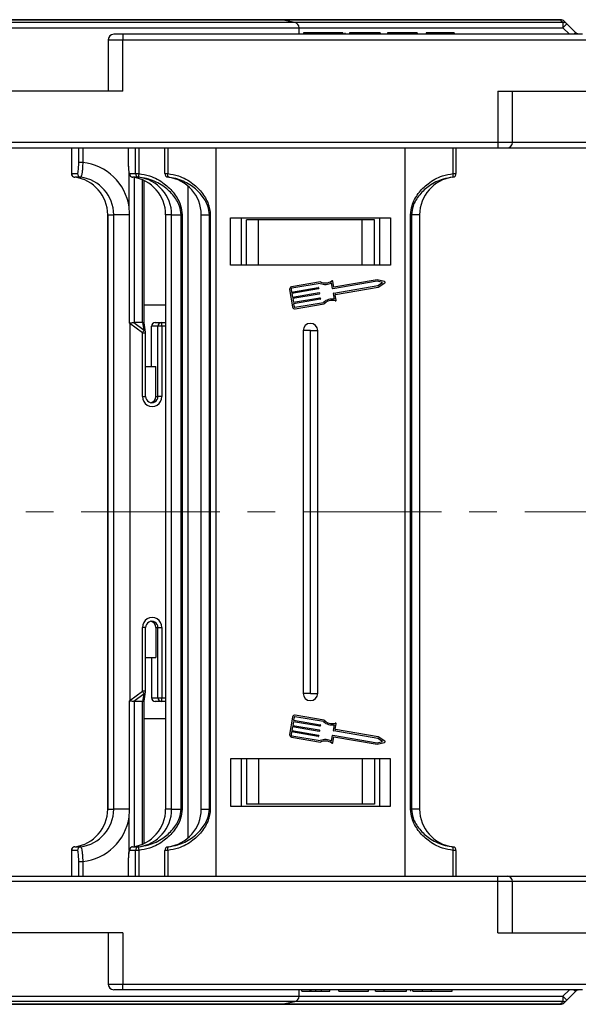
# Model space of a CAD drawing. Header units: millimetres. Extents: x -1190 to 891, y -97 to 1361.
# Tile 10 of 51: x -279 to -202, y 293 to 428. Entities that reach past the tile are written whole.
import ezdxf

# ---------------------------------------------------------------- set-up
doc = ezdxf.new("R2010")
doc.units = ezdxf.units.MM
doc.linetypes.add('CENTERX2', pattern=[20.32, 12.7, -2.54, 2.54, -2.54])

msp = doc.modelspace()

# ---------------------------------------------------------------- linework, layer by layer
at = {"color": 8, "linetype": 'Continuous', "lineweight": 25}
for p, q in [((-241.137, 427.464), (-308.014, 427.464)), ((-306.648, 427.829), (-242.962, 427.829)), ((-242.962, 427.829), (-204.648, 427.829)), ((-204.282, 427.464), (-241.137, 427.464)), ((-308.34, 426.729), (-240.534, 426.729)), ((-240.534, 426.729), (-204.309, 426.729)), ((-266.771, 425.094), (-264.771, 425.094)), ((-211.215, 410.994), (-213.215, 410.994)), ((-193.493, 410.994), (-211.215, 410.994)), ((-271.841, 406.708), (-271.838, 406.708)), ((-263.903, 402.102), (-263.903, 406.681)), ((-263.217, 406.178), (-263.217, 386.244)), ((-262.051, 386.244), (-262.051, 405.838)), ((-258.905, 385.744), (-259.403, 385.744)), ((-262.087, 384.867), (-261.642, 384.867)), ((-262.087, 376.094), (-261.642, 376.094)), ((-261.642, 344.394), (-262.087, 344.394)), ((-261.642, 335.621), (-262.087, 335.621)), ((-263.217, 334.244), (-263.217, 314.31)), ((-262.051, 314.65), (-262.051, 334.244)), ((-259.403, 334.744), (-258.905, 334.744)), ((-263.903, 313.818), (-263.903, 318.386)), ((-271.838, 313.78), (-271.841, 313.78)), ((-211.215, 309.494), (-213.215, 309.494)), ((-193.493, 309.494), (-211.215, 309.494)), ((-266.771, 295.394), (-264.771, 295.394)), ((-308.34, 293.759), (-240.534, 293.759)), ((-240.534, 293.759), (-204.309, 293.759)), ((-241.137, 293.023), (-308.014, 293.023)), ((-306.648, 292.658), (-242.962, 292.658)), ((-242.962, 292.658), (-204.648, 292.658)), ((-204.282, 293.023), (-241.137, 293.023))]:
    msp.add_line(p, q, dxfattribs=at)
at = {"color": 7, "linetype": 'Continuous', "lineweight": 25}
for p, q in [((-243.109, 427.844), (-306.569, 427.844)), ((-204.64, 427.844), (-243.109, 427.844)), ((-241.137, 427.464), (-242.962, 427.829)), ((-202.549, 426.064), (-203.745, 427.259)), ((-240.534, 425.844), (-240.534, 426.729)), ((-239.954, 426.044), (-239.954, 425.844)), ((-237.099, 426.044), (-237.099, 425.844)), ((-235.835, 426.044), (-235.835, 425.844)), ((-234.53, 426.044), (-234.53, 425.844)), ((-234.261, 426.044), (-234.261, 425.844)), ((-233.646, 426.044), (-233.646, 425.844)), ((-230.569, 426.044), (-233.646, 426.044)), ((-230.569, 426.044), (-230.569, 425.844)), ((-229.415, 426.044), (-230.569, 426.044)), ((-229.415, 426.044), (-229.415, 425.844)), ((-228.415, 426.044), (-228.415, 425.844)), ((-224.338, 426.044), (-228.415, 426.044)), ((-224.338, 426.044), (-224.338, 425.844)), ((-223.108, 426.044), (-223.108, 425.844)), ((-221.954, 426.044), (-223.108, 426.044)), ((-221.954, 426.044), (-221.954, 425.844)), ((-221.189, 426.044), (-221.189, 425.844)), ((-220.572, 426.044), (-220.572, 425.844)), ((-220.415, 426.044), (-220.415, 425.844)), ((-219.261, 426.044), (-220.415, 426.044)), ((-219.261, 426.044), (-219.261, 425.844)), ((-204.309, 426.729), (-203.409, 425.844)), ((-266.771, 425.094), (-266.771, 418.044)), ((-264.771, 425.844), (-266.021, 425.844)), ((-264.771, 425.844), (-264.771, 425.094)), ((-201.582, 425.844), (-264.771, 425.844)), ((-264.771, 425.094), (-193.804, 425.094)), ((-264.771, 418.044), (-264.771, 425.094)), ((-264.771, 418.044), (-284.493, 418.044)), ((-213.215, 418.044), (-213.215, 410.994)), ((-213.215, 418.044), (-193.493, 418.044)), ((-211.215, 410.994), (-211.215, 418.044)), ((-213.215, 410.994), (-284.493, 410.994)), ((-284.493, 410.244), (-213.215, 410.244)), ((-271.841, 410.244), (-271.841, 406.708)), ((-271.838, 410.244), (-271.838, 406.708)), ((-270.839, 408.214), (-270.839, 410.244)), ((-270.287, 410.244), (-270.287, 408.214)), ((-264.031, 410.244), (-264.031, 408.214)), ((-264.028, 410.244), (-264.028, 408.214)), ((-263.028, 406.708), (-263.028, 410.244)), ((-262.582, 410.244), (-262.582, 406.708)), ((-258.993, 406.708), (-258.993, 410.244)), ((-258.598, 410.244), (-258.598, 406.708)), ((-251.993, 410.244), (-251.993, 360.244)), ((-225.993, 360.244), (-225.993, 410.244)), ((-219.388, 406.708), (-219.388, 410.244)), ((-218.993, 410.244), (-218.993, 406.708)), ((-213.215, 410.994), (-213.215, 410.244)), ((-213.215, 410.244), (-211.965, 410.244)), ((-211.965, 410.244), (-193.493, 410.244)), ((-270.287, 408.214), (-270.839, 408.214)), ((-264.028, 408.214), (-264.031, 408.214)), ((-271.838, 406.708), (-271.827, 406.705)), ((-271.827, 406.705), (-271.004, 406.705)), ((-271.585, 406.272), (-271.594, 406.276)), ((-270.568, 406.208), (-271.391, 406.208)), ((-263.863, 406.705), (-263.039, 406.705)), ((-262.603, 406.208), (-263.427, 406.208)), ((-263.039, 406.705), (-263.028, 406.708)), ((-263.028, 406.708), (-262.582, 406.708)), ((-262.589, 406.212), (-262.603, 406.208)), ((-261.847, 386.192), (-261.847, 405.746)), ((-258.993, 406.708), (-258.598, 406.708)), ((-258.554, 406.212), (-258.554, 406.208)), ((-219.432, 406.208), (-219.432, 406.212)), ((-219.388, 406.708), (-218.993, 406.708)), ((-255.862, 405.04), (-255.862, 360.244)), ((-266.87, 401.048), (-266.87, 360.244)), ((-266.858, 401.048), (-266.87, 401.048)), ((-266.858, 401.048), (-266.034, 401.048)), ((-266.858, 401.048), (-266.858, 360.244)), ((-263.871, 401.048), (-266.034, 401.048)), ((-266.034, 360.244), (-266.034, 401.048)), ((-263.871, 386.161), (-263.871, 401.048)), ((-258.905, 401.048), (-258.905, 360.244)), ((-258.905, 401.048), (-258.893, 401.048)), ((-258.069, 401.048), (-258.893, 401.048)), ((-258.893, 401.048), (-258.893, 360.244)), ((-258.069, 401.048), (-256.757, 401.048)), ((-258.069, 360.244), (-258.069, 401.048)), ((-256.639, 401.048), (-256.757, 401.048)), ((-256.757, 360.244), (-256.757, 401.048)), ((-256.639, 401.048), (-256.639, 360.244)), ((-253.993, 401.048), (-252.872, 401.048)), ((-253.993, 360.244), (-253.993, 401.048)), ((-252.872, 401.048), (-252.757, 401.048)), ((-252.872, 360.244), (-252.872, 401.048)), ((-252.757, 401.048), (-252.757, 360.244)), ((-249.993, 400.644), (-227.993, 400.644)), ((-249.993, 394.144), (-249.993, 400.644)), ((-248.493, 400.644), (-248.493, 394.144)), ((-248.493, 400.644), (-248.493, 394.144)), ((-247.793, 394.144), (-247.793, 400.344)), ((-246.112, 400.344), (-247.793, 400.344)), ((-246.112, 394.144), (-246.112, 400.344)), ((-231.874, 400.344), (-246.112, 400.344)), ((-231.874, 394.144), (-231.874, 400.344)), ((-230.193, 400.344), (-231.874, 400.344)), ((-230.193, 394.144), (-230.193, 400.344)), ((-229.493, 400.644), (-229.493, 394.144)), ((-227.993, 400.644), (-227.993, 394.144)), ((-225.229, 360.244), (-225.229, 401.048)), ((-225.229, 401.048), (-225.114, 401.048)), ((-223.993, 401.048), (-225.114, 401.048)), ((-225.114, 401.048), (-225.114, 360.244)), ((-223.993, 401.048), (-223.993, 360.244)), ((-227.993, 394.144), (-249.993, 394.144)), ((-229.833, 392.143), (-235.779, 391.128)), ((-228.798, 391.898), (-229.833, 392.143)), ((-241.847, 390.815), (-241.435, 388.403)), ((-241.646, 390.849), (-241.578, 390.447)), ((-237.612, 391.849), (-241.597, 391.168)), ((-241.578, 390.447), (-237.935, 391.07)), ((-237.64, 391.637), (-241.563, 390.967)), ((-237.9, 390.869), (-241.543, 390.246)), ((-237.876, 391.028), (-237.859, 390.928)), ((-235.954, 390.943), (-236.086, 391.72)), ((-235.779, 391.128), (-235.911, 391.905)), ((-229.84, 391.935), (-235.895, 390.901)), ((-235.792, 390.298), (-229.737, 391.332)), ((-235.557, 390.131), (-229.662, 391.138)), ((-229.079, 391.755), (-229.84, 391.935)), ((-229.737, 391.332), (-229.079, 391.755)), ((-229.662, 391.138), (-228.767, 391.713)), ((-241.543, 390.246), (-241.458, 389.744)), ((-241.458, 389.744), (-237.815, 390.366)), ((-237.78, 390.165), (-241.423, 389.543)), ((-241.423, 389.543), (-241.337, 389.04)), ((-241.337, 389.04), (-237.694, 389.663)), ((-237.66, 389.462), (-241.303, 388.839)), ((-237.756, 390.324), (-237.738, 390.224)), ((-237.636, 389.621), (-237.618, 389.52)), ((-235.701, 389.462), (-235.834, 390.239)), ((-235.474, 389.345), (-235.598, 390.072)), ((-258.905, 388.644), (-261.847, 388.644)), ((-241.303, 388.839), (-241.234, 388.437)), ((-241.117, 388.354), (-237.194, 389.024)), ((-241.082, 388.153), (-237.097, 388.834)), ((-263.826, 386.136), (-263.826, 360.244)), ((-262.087, 384.867), (-263.826, 386.136)), ((-263.267, 386.247), (-261.86, 385.22)), ((-262.051, 386.244), (-263.217, 386.244)), ((-261.86, 385.22), (-262.024, 386.245)), ((-261.648, 384.946), (-261.848, 386.197)), ((-260.834, 380.244), (-260.834, 385.744)), ((-259.955, 385.744), (-260.834, 385.744)), ((-260.337, 386.244), (-259.458, 386.244)), ((-259.955, 376.094), (-259.955, 385.744)), ((-259.403, 385.744), (-259.955, 385.744)), ((-259.458, 386.244), (-258.905, 386.244)), ((-259.403, 385.744), (-259.403, 376.094)), ((-262.087, 376.094), (-262.087, 384.867)), ((-261.642, 376.094), (-261.642, 384.867)), ((-239.993, 385.144), (-239.993, 360.244)), ((-238.993, 385.144), (-239.993, 385.144)), ((-238.993, 385.144), (-237.993, 385.144)), ((-238.993, 360.244), (-238.993, 385.144)), ((-237.993, 360.244), (-237.993, 385.144)), ((-261.642, 380.244), (-260.23, 380.244)), ((-260.23, 376.094), (-260.23, 380.244)), ((-260.23, 376.094), (-259.955, 376.094)), ((-259.403, 376.094), (-259.955, 376.094)), ((-266.87, 360.244), (-266.87, 319.44)), ((-266.858, 360.244), (-266.858, 319.44)), ((-266.034, 319.44), (-266.034, 360.244)), ((-263.826, 360.244), (-263.826, 334.351)), ((-258.905, 360.244), (-258.905, 319.44)), ((-258.893, 360.244), (-258.893, 319.44)), ((-258.069, 319.44), (-258.069, 360.244)), ((-256.757, 319.44), (-256.757, 360.244)), ((-256.639, 360.244), (-256.639, 319.44)), ((-255.862, 360.244), (-255.862, 315.447)), ((-253.993, 319.44), (-253.993, 360.244)), ((-252.872, 319.44), (-252.872, 360.244)), ((-252.757, 360.244), (-252.757, 319.44)), ((-251.993, 360.244), (-251.993, 310.244)), ((-239.993, 360.244), (-239.993, 335.344)), ((-238.993, 335.344), (-238.993, 360.244)), ((-237.993, 335.344), (-237.993, 360.244)), ((-225.993, 310.244), (-225.993, 360.244)), ((-225.229, 319.44), (-225.229, 360.244)), ((-225.114, 360.244), (-225.114, 319.44)), ((-223.993, 360.244), (-223.993, 319.44)), ((-262.087, 335.621), (-262.087, 344.394)), ((-261.642, 335.621), (-261.642, 344.394)), ((-260.23, 344.394), (-259.955, 344.394)), ((-260.23, 344.394), (-260.23, 340.244)), ((-259.955, 344.394), (-259.403, 344.394)), ((-259.955, 334.744), (-259.955, 344.394)), ((-259.403, 344.394), (-259.403, 334.744)), ((-261.642, 340.244), (-260.23, 340.244)), ((-260.834, 340.244), (-260.834, 334.744)), ((-263.826, 334.351), (-262.087, 335.621)), ((-261.848, 334.291), (-261.648, 335.542)), ((-238.993, 335.344), (-239.993, 335.344)), ((-238.993, 335.344), (-237.993, 335.344)), ((-263.871, 319.44), (-263.871, 334.326)), ((-261.86, 335.267), (-263.267, 334.241)), ((-262.051, 334.244), (-263.217, 334.244)), ((-262.024, 334.243), (-261.86, 335.267)), ((-261.847, 314.741), (-261.847, 334.295)), ((-260.834, 334.744), (-259.955, 334.744)), ((-259.458, 334.244), (-260.337, 334.244)), ((-259.955, 334.744), (-259.403, 334.744)), ((-258.905, 334.244), (-259.458, 334.244)), ((-258.905, 331.844), (-261.847, 331.844)), ((-241.435, 332.085), (-241.847, 329.673)), ((-241.337, 331.447), (-241.423, 330.945)), ((-237.694, 330.825), (-241.337, 331.447)), ((-241.234, 332.05), (-241.303, 331.648)), ((-241.303, 331.648), (-237.66, 331.026)), ((-237.194, 331.464), (-241.117, 332.134)), ((-237.097, 331.654), (-241.082, 332.335)), ((-241.578, 330.04), (-241.646, 329.638)), ((-237.935, 329.418), (-241.578, 330.04)), ((-241.458, 330.744), (-241.543, 330.241)), ((-241.543, 330.241), (-237.9, 329.619)), ((-237.815, 330.122), (-241.458, 330.744)), ((-241.423, 330.945), (-237.78, 330.323)), ((-237.738, 330.264), (-237.756, 330.163)), ((-237.618, 330.967), (-237.636, 330.867)), ((-235.834, 330.249), (-235.701, 331.026)), ((-229.737, 329.156), (-235.792, 330.19)), ((-235.598, 330.415), (-235.474, 331.143)), ((-229.662, 329.35), (-235.557, 330.357)), ((-241.597, 329.32), (-237.612, 328.639)), ((-241.563, 329.521), (-237.64, 328.851)), ((-237.859, 329.56), (-237.876, 329.46)), ((-236.086, 328.768), (-235.954, 329.545)), ((-235.911, 328.583), (-235.779, 329.36)), ((-235.895, 329.587), (-229.84, 328.553)), ((-235.779, 329.36), (-229.833, 328.345)), ((-229.84, 328.553), (-229.079, 328.733)), ((-229.833, 328.345), (-228.798, 328.59)), ((-229.079, 328.733), (-229.737, 329.156)), ((-228.767, 328.775), (-229.662, 329.35)), ((-227.993, 326.344), (-249.993, 326.344)), ((-249.993, 326.344), (-249.993, 319.844)), ((-248.493, 326.344), (-248.493, 319.844)), ((-248.493, 326.344), (-248.493, 319.844)), ((-247.793, 326.344), (-247.793, 320.144)), ((-246.112, 326.344), (-246.112, 320.144)), ((-231.874, 326.344), (-231.874, 320.144)), ((-230.193, 326.344), (-230.193, 320.144)), ((-229.493, 326.344), (-229.493, 319.844)), ((-227.993, 319.844), (-227.993, 326.344)), ((-266.858, 319.44), (-266.87, 319.44)), ((-266.858, 319.44), (-266.034, 319.44)), ((-263.871, 319.44), (-266.034, 319.44)), ((-258.905, 319.44), (-258.893, 319.44)), ((-258.069, 319.44), (-258.893, 319.44)), ((-258.069, 319.44), (-256.757, 319.44)), ((-256.639, 319.44), (-256.757, 319.44)), ((-253.993, 319.44), (-252.872, 319.44)), ((-252.872, 319.44), (-252.757, 319.44)), ((-249.993, 319.844), (-227.993, 319.844)), ((-246.112, 320.144), (-247.793, 320.144)), ((-231.874, 320.144), (-246.112, 320.144)), ((-230.193, 320.144), (-231.874, 320.144)), ((-225.229, 319.44), (-225.114, 319.44)), ((-223.993, 319.44), (-225.114, 319.44)), ((-271.841, 313.78), (-271.841, 310.244)), ((-271.827, 313.783), (-271.838, 313.78)), ((-271.838, 313.78), (-271.838, 310.244)), ((-271.004, 313.783), (-271.827, 313.783)), ((-271.391, 314.279), (-270.568, 314.279)), ((-263.039, 313.783), (-263.863, 313.783)), ((-263.427, 314.279), (-262.603, 314.279)), ((-263.028, 313.78), (-263.039, 313.783)), ((-263.028, 310.244), (-263.028, 313.78)), ((-262.582, 313.78), (-263.028, 313.78)), ((-262.603, 314.279), (-262.589, 314.275)), ((-262.582, 313.78), (-262.582, 310.244)), ((-258.598, 313.78), (-258.993, 313.78)), ((-258.993, 310.244), (-258.993, 313.78)), ((-258.598, 313.78), (-258.598, 310.244)), ((-258.554, 314.279), (-258.554, 314.275)), ((-219.432, 314.275), (-219.432, 314.279)), ((-219.388, 310.244), (-219.388, 313.78)), ((-218.993, 313.78), (-219.388, 313.78)), ((-218.993, 313.78), (-218.993, 310.244)), ((-270.839, 312.274), (-270.287, 312.274)), ((-270.839, 310.244), (-270.839, 312.274)), ((-270.287, 312.274), (-270.287, 310.244)), ((-264.031, 312.274), (-264.031, 310.244)), ((-264.031, 312.274), (-264.028, 312.274)), ((-264.028, 312.274), (-264.028, 310.244)), ((-284.493, 310.244), (-213.215, 310.244)), ((-213.215, 309.494), (-213.215, 310.244)), ((-213.215, 310.244), (-211.965, 310.244)), ((-211.965, 310.244), (-193.493, 310.244)), ((-213.215, 309.494), (-284.493, 309.494)), ((-213.215, 302.444), (-213.215, 309.494)), ((-211.215, 302.444), (-211.215, 309.494)), ((-264.771, 302.444), (-284.493, 302.444)), ((-266.771, 302.444), (-266.771, 295.394)), ((-264.771, 302.444), (-264.771, 295.394)), ((-213.215, 302.444), (-193.493, 302.444)), ((-264.771, 295.394), (-193.804, 295.394)), ((-264.771, 294.644), (-264.771, 295.394)), ((-264.771, 294.644), (-266.021, 294.644)), ((-201.582, 294.644), (-264.771, 294.644)), ((-240.534, 293.759), (-240.534, 294.644)), ((-240.185, 294.444), (-240.185, 294.644)), ((-240.185, 294.444), (-239.031, 294.444)), ((-239.031, 294.444), (-239.031, 294.644)), ((-238.874, 294.444), (-238.874, 294.644)), ((-238.257, 294.444), (-238.257, 294.644)), ((-237.492, 294.444), (-237.492, 294.644)), ((-237.492, 294.444), (-236.338, 294.444)), ((-236.338, 294.444), (-236.338, 294.644)), ((-235.108, 294.444), (-235.108, 294.644)), ((-235.108, 294.444), (-231.031, 294.444)), ((-231.031, 294.444), (-231.031, 294.644)), ((-230.031, 294.444), (-230.031, 294.644)), ((-230.031, 294.444), (-228.877, 294.444)), ((-228.877, 294.444), (-228.877, 294.644)), ((-228.877, 294.444), (-225.8, 294.444)), ((-225.8, 294.444), (-225.8, 294.644)), ((-225.185, 294.444), (-225.185, 294.644)), ((-224.917, 294.444), (-224.917, 294.644)), ((-223.611, 294.444), (-223.611, 294.644)), ((-222.347, 294.444), (-222.347, 294.644)), ((-219.492, 294.444), (-219.492, 294.644)), ((-204.309, 293.759), (-203.409, 294.644)), ((-243.109, 292.644), (-306.569, 292.644)), ((-204.64, 292.644), (-243.109, 292.644)), ((-242.962, 292.658), (-241.137, 293.023))]:
    msp.add_line(p, q, dxfattribs=at)
at = {"color": 1, "linetype": 'CENTERX2', "lineweight": 13, "ltscale": 1.5}
msp.add_line((662.945, 360.244), (-452.283, 360.244), dxfattribs=at)
msp.add_line((662.945, 360.244), (-452.283, 360.244), dxfattribs=at)
at = {"color": 7, "linetype": 'Continuous', "lineweight": 25, "flags": 128}
for points in [[(-204.648, 427.829), (-204.647, 427.833), (-204.646, 427.836), (-204.645, 427.838), (-204.644, 427.84), (-204.643, 427.842), (-204.642, 427.843), (-204.641, 427.844), (-204.64, 427.844)], [(-202.178, 425.844), (-202.177, 425.848), (-202.176, 425.851), (-202.176, 425.854), (-202.175, 425.856), (-202.175, 425.858), (-202.174, 425.859), (-202.174, 425.86), (-202.174, 425.86)], [(-202.549, 294.424), (-203.147, 293.826), (-203.745, 293.228)], [(-202.178, 294.644), (-202.177, 294.64), (-202.176, 294.637), (-202.176, 294.634), (-202.175, 294.632), (-202.175, 294.63), (-202.174, 294.629), (-202.174, 294.628), (-202.174, 294.628)], [(-204.648, 292.658), (-204.647, 292.655), (-204.646, 292.652), (-204.645, 292.65), (-204.644, 292.648), (-204.643, 292.646), (-204.642, 292.645), (-204.641, 292.644), (-204.64, 292.644)]]:
    msp.add_lwpolyline(points, dxfattribs=at)
at = {"color": 7, "linetype": 'Continuous', "lineweight": 25}
for centre, radius, start, end in [((-243.109, 427.094), 0.75, 78.69007, 90), ((-241.284, 426.729), 0.75, 0, 78.69007), ((-204.61, 427.12), 0.71, 45.21783, 93.08242), ((-204.64, 427.094), 0.75, 45, 90), ((-198.089, 426.868), 6.222, 174.49777, 181.27841), ((-199.811, 422.51), 6.167, 129.63529, 136.8334), ((-204.245, 426.755), 0.71, 45.21868, 92.97035), ((-199.528, 422.665), 4.547, 131.64091, 135.65204), ((-266.021, 425.094), 0.75, 90, 180), ((-211.965, 410.994), 0.75, 270, 360), ((-271.005, 401.074), 7.176, 8.23413, 84.25681), ((-271.341, 406.708), 0.5, 180, 239.58963), ((-271.328, 406.703), 0.499, 179.85759, 262.74396), ((-272.047, 401.061), 5.189, 359.85513, 82.74571), ((-270.505, 406.703), 0.499, 179.85646, 262.74509), ((-271.223, 401.061), 5.189, 359.85513, 82.74571), ((-263.364, 406.703), 0.499, 179.85383, 262.74577), ((-264.082, 401.061), 5.189, 359.85485, 82.74599), ((-262.54, 406.703), 0.499, 179.85383, 262.74577), ((-262.526, 406.711), 0.503, 180.38642, 262.80549), ((-261.108, 406.439), 1.498, 169.68235, 188.70746), ((-263.258, 401.061), 5.189, 359.85504, 82.7458), ((-258.494, 406.708), 0.499, 180.05133, 263.0325), ((-258.493, 406.705), 0.5, 180, 262.94587), ((-257.865, 406.523), 0.756, 165.83184, 204.21447), ((-259.193, 401.048), 5.2, 0, 82.94587), ((-218.793, 401.048), 5.2, 97.05413, 180), ((-220.121, 406.523), 0.756, 335.78668, 14.16873), ((-219.492, 406.708), 0.499, 276.96858, 359.94856), ((-219.493, 406.705), 0.5, 277.05413, 0), ((-241.546, 390.867), 0.306, 99.69313, 189.69313), ((-241.546, 390.867), 0.102, 99.69313, 189.69313), ((-237.926, 391.019), 0.051, 9.69313, 99.69313), ((-237.909, 390.919), 0.051, 279.69313, 9.69313), ((-236.944, 393.21), 1.719, 246.13383, 299.92978), ((-236.944, 393.21), 1.515, 243.87547, 305.20814), ((-236.012, 391.888), 0.102, 9.69313, 125.20814), ((-235.904, 390.951), 0.051, 189.69313, 279.69313), ((-228.822, 391.799), 0.102, 302.71459, 76.67167), ((-237.806, 390.316), 0.051, 9.69313, 99.69313), ((-237.789, 390.215), 0.051, 279.69313, 9.69313), ((-237.686, 389.612), 0.051, 9.69313, 99.69313), ((-237.669, 389.512), 0.051, 279.69313, 9.69313), ((-236.015, 387.772), 1.719, 79.45647, 133.25242), ((-235.783, 390.248), 0.051, 99.69313, 189.69313), ((-235.548, 390.081), 0.051, 99.69313, 189.69313), ((-241.134, 388.454), 0.306, 189.69313, 279.69313), ((-241.134, 388.454), 0.102, 189.69313, 279.69313), ((-236.015, 387.772), 1.515, 74.17812, 135.51079), ((-235.575, 389.328), 0.102, 254.17812, 9.69313), ((-268.198, 389.289), 5.39, 324.20219, 325.18729), ((-260.335, 385.745), 0.498, 90.17494, 180.17275), ((-259.456, 385.745), 0.499, 90.1749, 180.17106), ((-260.583, 385.867), 1.186, 354.02539, 18.51253), ((-238.993, 385.144), 1, 0, 180), ((-264.379, 386.586), 2.866, 323.12625, 331.5313), ((-262.142, 384.867), 0.5, 0, 9.06759), ((-260.745, 376.087), 1.342, 179.72026, 0.27974), ((-260.8, 376.09), 0.845, 179.72003, 0.27997), ((-261.078, 376.092), 0.848, 279.54423, 0.15284), ((-260.745, 344.4), 1.342, 359.72068, 180.27932), ((-260.8, 344.398), 0.845, 359.72003, 180.27997), ((-261.078, 344.396), 0.848, 359.84716, 80.45577), ((-264.379, 333.901), 2.866, 28.4687, 36.87375), ((-262.142, 335.621), 0.5, 350.93241, 0), ((-238.993, 335.344), 1, 180, 0), ((-268.198, 331.199), 5.39, 34.81271, 35.79781), ((-260.335, 334.742), 0.498, 179.82654, 269.82578), ((-259.456, 334.742), 0.499, 179.82822, 269.82581), ((-260.583, 334.62), 1.186, 341.48706, 5.97502), ((-241.134, 332.033), 0.306, 80.30687, 170.30687), ((-241.134, 332.033), 0.102, 80.30687, 170.30687), ((-236.015, 332.716), 1.719, 226.74758, 280.54353), ((-236.015, 332.716), 1.515, 224.48921, 285.82188), ((-235.575, 331.16), 0.102, 350.30687, 105.82188), ((-237.806, 330.172), 0.051, 260.30687, 350.30687), ((-237.789, 330.272), 0.051, 350.30687, 80.30687), ((-237.686, 330.875), 0.051, 260.30687, 350.30687), ((-237.669, 330.976), 0.051, 350.30687, 80.30687), ((-235.783, 330.24), 0.051, 170.30687, 260.30687), ((-235.548, 330.407), 0.051, 170.30687, 260.30687), ((-241.546, 329.621), 0.306, 170.30687, 260.30687), ((-241.546, 329.621), 0.102, 170.30687, 260.30687), ((-237.926, 329.468), 0.051, 260.30687, 350.30687), ((-237.909, 329.569), 0.051, 350.30687, 80.30687), ((-236.944, 327.278), 1.719, 60.07022, 113.86617), ((-236.944, 327.278), 1.515, 54.79186, 116.12453), ((-236.012, 328.6), 0.102, 234.79186, 350.30687), ((-235.904, 329.537), 0.051, 80.30687, 170.30687), ((-228.822, 328.689), 0.102, 283.32833, 57.28541), ((-272.047, 319.427), 5.189, 277.25429, 0.14479), ((-271.223, 319.427), 5.189, 277.25429, 0.14479), ((-264.082, 319.427), 5.189, 277.25401, 0.14506), ((-263.258, 319.427), 5.189, 277.2542, 0.14488), ((-259.193, 319.44), 5.2, 277.05413, 0), ((-218.793, 319.44), 5.2, 180, 262.94587), ((-271.005, 319.414), 7.176, 275.74335, 351.76572), ((-271.341, 313.78), 0.5, 120.41037, 180), ((-271.328, 313.784), 0.499, 97.25744, 180.14187), ((-270.505, 313.784), 0.499, 97.25631, 180.143), ((-263.364, 313.784), 0.499, 97.25562, 180.14563), ((-262.54, 313.784), 0.499, 97.25562, 180.14563), ((-262.526, 313.777), 0.503, 97.1936, 179.61534), ((-261.108, 314.048), 1.498, 171.29304, 190.31713), ((-258.493, 313.783), 0.5, 97.05413, 180), ((-258.494, 313.78), 0.499, 96.9666, 179.95043), ((-257.865, 313.965), 0.756, 155.78619, 194.16765), ((-219.493, 313.783), 0.5, 0, 82.94587), ((-220.121, 313.965), 0.756, 345.83178, 24.21267), ((-219.492, 313.78), 0.499, 0.04968, 83.03232), ((-211.965, 309.494), 0.75, 0, 90), ((-266.021, 295.394), 0.75, 180, 270), ((-241.284, 293.759), 0.75, 281.30993, 0), ((-198.088, 293.62), 6.223, 178.72178, 185.50203), ((-199.812, 297.977), 6.166, 223.16724, 230.36567), ((-199.53, 297.82), 4.544, 224.34638, 228.36066), ((-243.109, 293.394), 0.75, 270, 281.30993), ((-204.61, 293.368), 0.71, 266.91788, 314.78326), ((-204.64, 293.394), 0.75, 270, 315), ((-204.245, 293.732), 0.71, 267.03133, 314.78241)]:
    msp.add_arc(centre, radius, start, end, dxfattribs=at)
at = {"color": 8, "linetype": 'Continuous', "lineweight": 25}
for centre, radius, start, end in [((-271.343, 406.703), 0.495, 179.47905, 239.50495), ((-262.025, 384.874), 0.384, 10.80607, 64.52968), ((-262.019, 335.609), 0.377, 294.92685, 349.7374), ((-271.343, 313.785), 0.495, 119.84764, 180.5216)]:
    msp.add_arc(centre, radius, start, end, dxfattribs=at)
at = {"color": 7, "linetype": 'Continuous', "lineweight": 25}
for centre, major_axis, ratio, start_param, end_param in [((-264.046, 387.169), (1.952, -1.364), 0.3198437, 5.0196358, 5.0423561), ((-264.013, 387.244), (0.948, -0.948), 0.3364684, 5.8797393, 5.9586159), ((-262.847, 387.244), (0.948, -0.948), 0.3364684, 5.9586159, 6.0049191), ((-264.046, 333.319), (1.952, 1.364), 0.3198437, 1.2408292, 1.2635495), ((-264.013, 333.244), (0.948, 0.948), 0.3364684, 0.3245694, 0.403446), ((-262.847, 333.244), (0.948, 0.948), 0.3364684, 0.2782662, 0.3245694)]:
    msp.add_ellipse(centre, major_axis=major_axis, ratio=ratio, start_param=start_param, end_param=end_param, dxfattribs=at)
for points, knots in [([(-204.648, 427.829), (-204.565, 427.746), (-204.443, 427.625), (-204.32, 427.503), (-204.282, 427.464)], [0, 0, 0, 0, 0.6855349, 1, 1, 1, 1]), ([(-203.745, 427.259), (-203.783, 427.298), (-203.905, 427.419), (-204.027, 427.541), (-204.11, 427.624)], [0, 0, 0, 0, 0.31447545, 1, 1, 1, 1]), ([(-237.099, 426.044), (-237.546, 426.044), (-238.439, 426.044), (-239.431, 426.044), (-239.898, 426.044), (-239.935, 426.044), (-239.954, 426.044)], [0, 0, 0, 0, 0.2798259, 0.5586385, 0.7789883, 1, 1, 1, 1]), ([(-235.835, 426.044), (-236.065, 426.044), (-236.476, 426.044), (-236.909, 426.044), (-237.099, 426.044)], [0, 0, 0, 0, 0.5595625, 1, 1, 1, 1]), ([(-234.53, 426.044), (-234.707, 426.044), (-235.024, 426.044), (-235.587, 426.044), (-235.835, 426.044)], [0, 0, 0, 0, 0.559957, 1, 1, 1, 1]), ([(-221.189, 426.044), (-221.329, 426.044), (-221.538, 426.044), (-221.768, 426.044), (-221.958, 426.044), (-221.955, 426.044), (-221.954, 426.044)], [0, 0, 0, 0, 0.2493984, 0.374426, 0.4994551, 1, 1, 1, 1]), ([(-220.572, 426.044), (-220.612, 426.044), (-220.691, 426.044), (-220.904, 426.044), (-221.081, 426.044), (-221.189, 426.044)], [0, 0, 0, 0, 0.2807481, 0.5609349, 1, 1, 1, 1]), ([(-220.415, 426.044), (-220.421, 426.044), (-220.432, 426.044), (-220.529, 426.044), (-220.572, 426.044)], [0, 0, 0, 0, 0.5609945, 1, 1, 1, 1]), ([(-202.174, 425.86), (-202.232, 425.876), (-202.372, 425.915), (-202.484, 426.009), (-202.549, 426.064)], [0, 0, 0, 0, 0.4157214, 1, 1, 1, 1]), ([(-271.004, 406.705), (-270.992, 406.712), (-270.961, 406.729), (-270.915, 406.907), (-270.873, 407.249), (-270.844, 407.703), (-270.841, 408.043), (-270.839, 408.214)], [0, 0, 0, 0, 0.136915, 0.3517098, 0.5676412, 0.7838236, 1, 1, 1, 1]), ([(-270.287, 408.214), (-270.295, 407.987), (-270.311, 407.534), (-270.368, 406.931), (-270.439, 406.477), (-270.51, 406.241), (-270.551, 406.218), (-270.568, 406.208)], [0, 0, 0, 0, 0.2159939, 0.4320075, 0.6479163, 0.8628972, 1, 1, 1, 1]), ([(-264.028, 408.214), (-264.027, 408.1), (-264.025, 407.817), (-264.005, 407.392), (-263.967, 407.012), (-263.918, 406.754), (-263.881, 406.721), (-263.863, 406.705)], [0, 0, 0, 0, 0.1452276, 0.3603997, 0.5741401, 0.7870613, 1, 1, 1, 1]), ([(-264.027, 408.076), (-264.026, 407.974), (-264.025, 407.666), (-263.995, 407.191), (-263.944, 406.809), (-263.89, 406.592), (-263.797, 406.415), (-263.662, 406.287), (-263.517, 406.213), (-263.42, 406.214), (-263.387, 406.214)], [0, 0, 0, 0, 0.1128068, 0.3398507, 0.5787641, 0.7312917, 0.8164533, 0.8878115, 0.9618482, 1, 1, 1, 1]), ([(-271.583, 406.277), (-271.57, 406.268), (-271.516, 406.228), (-271.443, 406.219), (-271.388, 406.213)], [0, 0, 0, 0, 0.2359714, 1, 1, 1, 1]), ([(-256.757, 401.048), (-256.811, 401.456), (-256.944, 402.469), (-257.879, 403.868), (-259.316, 405.164), (-260.911, 405.909), (-262.064, 406.155), (-262.529, 406.206), (-262.589, 406.212)], [0, 0, 0, 0, 0.1442716, 0.3583699, 0.5770634, 0.8312307, 0.978369, 1, 1, 1, 1]), ([(-262.582, 406.708), (-262.081, 406.621), (-260.832, 406.406), (-259.108, 405.475), (-257.672, 404.03), (-256.801, 402.519), (-256.685, 401.47), (-256.639, 401.048)], [0, 0, 0, 0, 0.1717566, 0.4284848, 0.646501, 0.8576656, 1, 1, 1, 1]), ([(-258.598, 406.708), (-258.106, 406.621), (-256.878, 406.406), (-255.184, 405.475), (-253.772, 404.03), (-252.917, 402.519), (-252.803, 401.47), (-252.757, 401.048)], [0, 0, 0, 0, 0.1717577, 0.4284856, 0.6465014, 0.857666, 1, 1, 1, 1]), ([(-252.872, 401.048), (-252.924, 401.456), (-253.054, 402.469), (-253.968, 403.868), (-255.37, 405.164), (-256.922, 405.909), (-258.044, 406.155), (-258.496, 406.206), (-258.554, 406.212)], [0, 0, 0, 0, 0.1442722, 0.3583701, 0.5770642, 0.8312305, 0.9783715, 1, 1, 1, 1]), ([(-225.229, 401.048), (-225.183, 401.47), (-225.07, 402.519), (-224.214, 404.03), (-222.803, 405.475), (-221.108, 406.406), (-219.88, 406.621), (-219.388, 406.708)], [0, 0, 0, 0, 0.142334, 0.3534986, 0.5715144, 0.8282423, 1, 1, 1, 1]), ([(-219.432, 406.212), (-219.882, 406.139), (-221.012, 405.955), (-222.615, 405.158), (-224.018, 403.869), (-224.932, 402.469), (-225.062, 401.456), (-225.114, 401.048)], [0, 0, 0, 0, 0.1687, 0.4228883, 0.6416001, 0.8557159, 1, 1, 1, 1]), ([(-263.871, 401.048), (-263.876, 401.385), (-263.881, 401.736), (-263.902, 402.087), (-263.903, 402.102)], [0, 0, 0, 0, 0.958197, 1, 1, 1, 1]), ([(-263.871, 386.161), (-263.871, 386.163), (-263.871, 386.168), (-263.868, 386.176), (-263.861, 386.186), (-263.839, 386.199), (-263.808, 386.206), (-263.782, 386.21), (-263.773, 386.212)], [0, 0, 0, 0, 0.0449321, 0.1257447, 0.2064287, 0.3390204, 0.7569466, 1, 1, 1, 1]), ([(-263.773, 386.212), (-263.705, 386.221), (-263.53, 386.246), (-263.364, 386.257), (-263.277, 386.248), (-263.267, 386.247)], [0, 0, 0, 0, 0.3574765, 0.9219876, 1, 1, 1, 1]), ([(-262.024, 386.245), (-261.981, 386.245), (-261.89, 386.245), (-261.845, 386.216), (-261.849, 386.198), (-261.849, 386.197)], [0, 0, 0, 0, 0.4371661, 0.9541877, 1, 1, 1, 1]), ([(-263.773, 334.276), (-263.785, 334.278), (-263.805, 334.281), (-263.834, 334.288), (-263.854, 334.297), (-263.866, 334.308), (-263.871, 334.317), (-263.871, 334.324), (-263.871, 334.326)], [0, 0, 0, 0, 0.3119931, 0.530828, 0.7513333, 0.8426098, 0.9347901, 1, 1, 1, 1]), ([(-263.267, 334.241), (-263.327, 334.238), (-263.46, 334.233), (-263.646, 334.258), (-263.756, 334.274), (-263.773, 334.276)], [0, 0, 0, 0, 0.4210283, 0.9157523, 1, 1, 1, 1]), ([(-261.849, 334.291), (-261.849, 334.29), (-261.845, 334.272), (-261.89, 334.243), (-261.981, 334.243), (-262.024, 334.243)], [0, 0, 0, 0, 0.0458123, 0.5628339, 1, 1, 1, 1]), ([(-263.903, 318.386), (-263.902, 318.401), (-263.881, 318.752), (-263.876, 319.103), (-263.871, 319.44)], [0, 0, 0, 0, 0.0418171, 1, 1, 1, 1]), ([(-262.589, 314.275), (-262.125, 314.349), (-260.964, 314.533), (-259.317, 315.329), (-257.878, 316.619), (-256.944, 318.019), (-256.811, 319.032), (-256.757, 319.44)], [0, 0, 0, 0, 0.1686992, 0.4228881, 0.6416003, 0.8557161, 1, 1, 1, 1]), ([(-256.639, 319.44), (-256.685, 319.018), (-256.801, 317.969), (-257.672, 316.458), (-259.108, 315.013), (-260.832, 314.082), (-262.081, 313.866), (-262.582, 313.78)], [0, 0, 0, 0, 0.1423329, 0.3534992, 0.5715144, 0.8282429, 1, 1, 1, 1]), ([(-252.757, 319.44), (-252.803, 319.018), (-252.917, 317.969), (-253.772, 316.458), (-255.184, 315.013), (-256.878, 314.082), (-258.106, 313.866), (-258.598, 313.78)], [0, 0, 0, 0, 0.1423325, 0.3534988, 0.5715136, 0.8282417, 1, 1, 1, 1]), ([(-258.554, 314.275), (-258.104, 314.349), (-256.974, 314.533), (-255.371, 315.329), (-253.968, 316.619), (-253.054, 318.019), (-252.924, 319.032), (-252.872, 319.44)], [0, 0, 0, 0, 0.1686994, 0.4228874, 0.6416001, 0.8557156, 1, 1, 1, 1]), ([(-219.388, 313.78), (-219.88, 313.866), (-221.108, 314.082), (-222.803, 315.013), (-224.214, 316.458), (-225.07, 317.969), (-225.183, 319.018), (-225.229, 319.44)], [0, 0, 0, 0, 0.17175827, 0.42848639, 0.64650118, 0.85766751, 1, 1, 1, 1]), ([(-225.114, 319.44), (-225.062, 319.032), (-224.932, 318.019), (-224.018, 316.62), (-222.616, 315.324), (-221.064, 314.578), (-219.943, 314.332), (-219.49, 314.282), (-219.432, 314.275)], [0, 0, 0, 0, 0.144272, 0.3583691, 0.5770626, 0.8312297, 0.9783707, 1, 1, 1, 1]), ([(-271.394, 314.272), (-271.411, 314.272), (-271.48, 314.273), (-271.541, 314.238), (-271.587, 314.212)], [0, 0, 0, 0, 0.232723, 1, 1, 1, 1]), ([(-270.839, 312.274), (-270.84, 312.388), (-270.842, 312.671), (-270.862, 313.096), (-270.899, 313.476), (-270.948, 313.734), (-270.985, 313.767), (-271.004, 313.783)], [0, 0, 0, 0, 0.1452306, 0.3603971, 0.5741347, 0.7870517, 1, 1, 1, 1]), ([(-270.568, 314.279), (-270.542, 314.257), (-270.491, 314.214), (-270.413, 313.872), (-270.347, 313.367), (-270.304, 312.802), (-270.292, 312.426), (-270.287, 312.274)], [0, 0, 0, 0, 0.2132203, 0.4262476, 0.6399026, 0.8548893, 1, 1, 1, 1]), ([(-263.433, 314.268), (-263.469, 314.265), (-263.562, 314.258), (-263.684, 314.182), (-263.787, 314.08), (-263.855, 313.967), (-263.909, 313.825), (-263.958, 313.6), (-264.004, 313.186), (-264.03, 312.685), (-264.028, 312.379), (-264.027, 312.274)], [0, 0, 0, 0, 0.04007007, 0.103274, 0.16030067, 0.21794456, 0.29011778, 0.43280561, 0.67373673, 0.88763534, 1, 1, 1, 1]), ([(-263.863, 313.783), (-263.875, 313.776), (-263.905, 313.758), (-263.951, 313.58), (-263.993, 313.239), (-264.022, 312.785), (-264.026, 312.444), (-264.028, 312.274)], [0, 0, 0, 0, 0.1369155, 0.3517126, 0.5676338, 0.7838202, 1, 1, 1, 1]), ([(-239.031, 294.444), (-239.025, 294.444), (-239.014, 294.444), (-238.917, 294.444), (-238.874, 294.444)], [0, 0, 0, 0, 0.5609963, 1, 1, 1, 1]), ([(-238.874, 294.444), (-238.835, 294.444), (-238.755, 294.444), (-238.542, 294.444), (-238.365, 294.444), (-238.257, 294.444)], [0, 0, 0, 0, 0.2807457, 0.5609386, 1, 1, 1, 1]), ([(-238.257, 294.444), (-238.117, 294.444), (-237.908, 294.444), (-237.678, 294.444), (-237.488, 294.444), (-237.491, 294.444), (-237.492, 294.444)], [0, 0, 0, 0, 0.2493941, 0.3744254, 0.4994547, 1, 1, 1, 1]), ([(-224.917, 294.444), (-224.739, 294.444), (-224.422, 294.444), (-223.859, 294.444), (-223.611, 294.444)], [0, 0, 0, 0, 0.559957, 1, 1, 1, 1]), ([(-223.611, 294.444), (-223.381, 294.444), (-222.97, 294.444), (-222.538, 294.444), (-222.347, 294.444)], [0, 0, 0, 0, 0.5595682, 1, 1, 1, 1]), ([(-222.347, 294.444), (-221.9, 294.444), (-221.007, 294.444), (-220.015, 294.444), (-219.548, 294.444), (-219.511, 294.444), (-219.492, 294.444)], [0, 0, 0, 0, 0.2798272, 0.5586382, 0.7789885, 1, 1, 1, 1]), ([(-202.174, 294.628), (-202.232, 294.612), (-202.372, 294.573), (-202.484, 294.479), (-202.549, 294.424)], [0, 0, 0, 0, 0.4157181, 1, 1, 1, 1]), ([(-204.648, 292.658), (-204.565, 292.742), (-204.443, 292.863), (-204.32, 292.985), (-204.282, 293.023)], [0, 0, 0, 0, 0.6855356, 1, 1, 1, 1]), ([(-203.745, 293.228), (-203.783, 293.19), (-203.905, 293.068), (-204.027, 292.947), (-204.11, 292.864)], [0, 0, 0, 0, 0.3144767, 1, 1, 1, 1])]:
    msp.add_open_spline(points, degree=3, knots=knots, dxfattribs=at)

doc.saveas('drawing.dxf')
